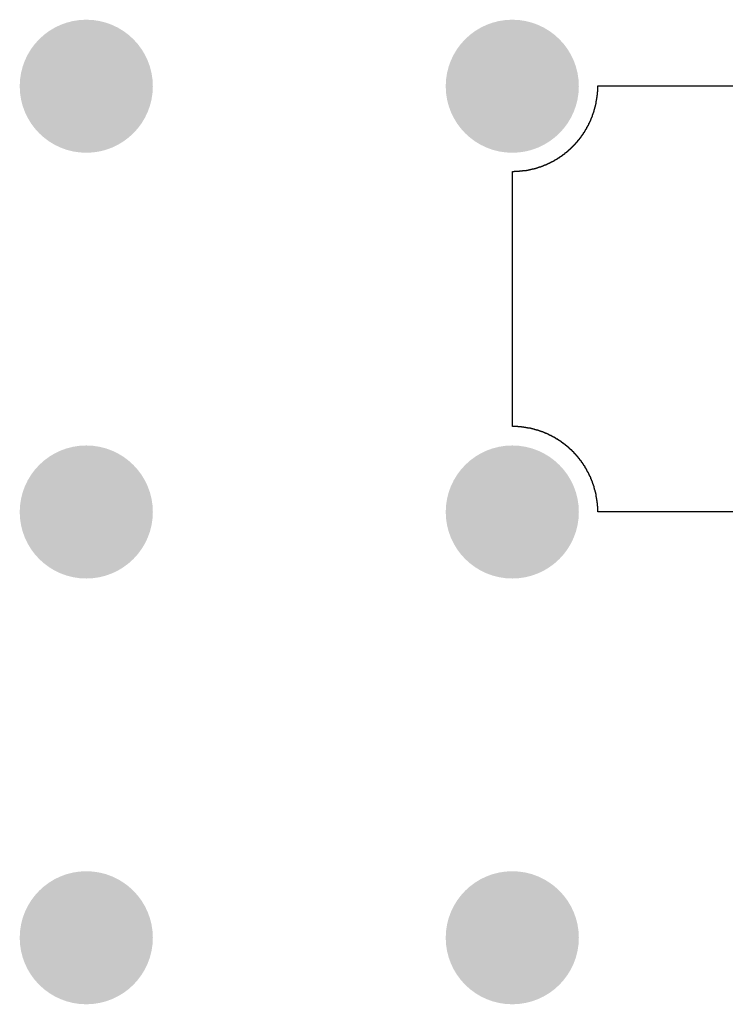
# Model space of a CAD drawing. Header units: inches. Extents: x 3 to 137, y 3 to 137.
# Tile 1 of 22: x 3 to 30, y 3 to 41. Entities that reach past the tile are written whole.
import ezdxf

# ---------------------------------------------------------------- set-up
doc = ezdxf.new("R2010")
doc.units = ezdxf.units.IN
doc.layers.add('Bottom Solder', color=6, linetype='Continuous')
doc.layers.add('Pad Holes', color=156, linetype='Continuous')

msp = doc.modelspace()

# ---------------------------------------------------------------- hatches: boundary and pattern name
at = {"layer": 'Bottom Solder'}
h = msp.add_hatch(color=6, dxfattribs=at)
edge = h.paths.add_edge_path()
edge.add_arc((6, 38), 2.5, 0, 360)
h = msp.add_hatch(color=6, dxfattribs=at)
edge = h.paths.add_edge_path()
edge.add_arc((22, 38), 2.5, 0, 360)
h = msp.add_hatch(color=6, dxfattribs=at)
edge = h.paths.add_edge_path()
edge.add_arc((6, 22), 2.5, 0, 360)
h = msp.add_hatch(color=6, dxfattribs=at)
edge = h.paths.add_edge_path()
edge.add_arc((22, 22), 2.5, 0, 360)
h = msp.add_hatch(color=6, dxfattribs=at)
edge = h.paths.add_edge_path()
edge.add_arc((6, 6), 2.5, 0, 360)
h = msp.add_hatch(color=6, dxfattribs=at)
edge = h.paths.add_edge_path()
edge.add_arc((22, 6), 2.5, 0, 360)
at = {"layer": 'Pad Holes'}
h = msp.add_hatch(color=7, dxfattribs=at)
edge = h.paths.add_edge_path()
edge.add_arc((6, 38), 1.75, 0, 360)
h = msp.add_hatch(color=7, dxfattribs=at)
edge = h.paths.add_edge_path()
edge.add_arc((22, 38), 1.75, 0, 360)
h = msp.add_hatch(color=7, dxfattribs=at)
edge = h.paths.add_edge_path()
edge.add_arc((6, 22), 1.75, 0, 360)
h = msp.add_hatch(color=7, dxfattribs=at)
edge = h.paths.add_edge_path()
edge.add_arc((22, 22), 1.75, 0, 360)
h = msp.add_hatch(color=7, dxfattribs=at)
edge = h.paths.add_edge_path()
edge.add_arc((6, 6), 1.75, 0, 360)
h = msp.add_hatch(color=7, dxfattribs=at)
edge = h.paths.add_edge_path()
edge.add_arc((22, 6), 1.75, 0, 360)

# ---------------------------------------------------------------- linework, layer by layer
at = {"layer": 'Bottom Solder'}
for p, q in [((25.198, 37.664), (25.198, 37.791)), ((25.198, 37.791), (25.208, 37.791)), ((25.208, 37.791), (25.208, 38.013)), ((25.208, 38.013), (34.796, 38.013)), ((25.145, 37.336), (25.145, 37.378)), ((25.145, 37.378), (25.155, 37.378)), ((25.155, 37.378), (25.155, 37.442)), ((25.155, 37.442), (25.166, 37.442)), ((25.166, 37.442), (25.166, 37.505)), ((25.166, 37.505), (25.177, 37.505)), ((25.177, 37.505), (25.177, 37.58)), ((25.177, 37.58), (25.187, 37.58)), ((25.187, 37.58), (25.187, 37.664)), ((25.187, 37.664), (25.198, 37.664)), ((25.05, 36.987), (25.05, 37.019)), ((25.05, 37.019), (25.06, 37.019)), ((25.06, 37.019), (25.06, 37.05)), ((25.06, 37.05), (25.071, 37.05)), ((25.071, 37.05), (25.071, 37.082)), ((25.071, 37.082), (25.081, 37.082)), ((25.081, 37.082), (25.081, 37.114)), ((25.081, 37.114), (25.092, 37.114)), ((25.092, 37.114), (25.092, 37.156)), ((25.092, 37.156), (25.102, 37.156)), ((25.102, 37.156), (25.102, 37.199)), ((25.102, 37.199), (25.113, 37.199)), ((25.113, 37.199), (25.113, 37.241)), ((25.113, 37.241), (25.124, 37.241)), ((25.124, 37.241), (25.124, 37.283)), ((25.124, 37.283), (25.134, 37.283)), ((25.134, 37.283), (25.134, 37.336)), ((25.134, 37.336), (25.145, 37.336)), ((24.901, 36.617), (24.901, 36.638)), ((24.901, 36.638), (24.912, 36.638)), ((24.912, 36.638), (24.912, 36.659)), ((24.912, 36.659), (24.923, 36.659)), ((24.923, 36.659), (24.923, 36.691)), ((24.923, 36.691), (24.933, 36.691)), ((24.933, 36.691), (24.933, 36.712)), ((24.933, 36.712), (24.944, 36.712)), ((24.944, 36.712), (24.944, 36.733)), ((24.944, 36.733), (24.954, 36.733)), ((24.954, 36.733), (24.954, 36.754)), ((24.954, 36.754), (24.965, 36.754)), ((24.965, 36.754), (24.965, 36.786)), ((24.965, 36.786), (24.975, 36.786)), ((24.975, 36.786), (24.975, 36.807)), ((24.975, 36.807), (24.986, 36.807)), ((24.986, 36.807), (24.986, 36.839)), ((24.986, 36.839), (24.997, 36.839)), ((24.997, 36.839), (24.997, 36.86)), ((24.997, 36.86), (25.007, 36.86)), ((25.007, 36.86), (25.007, 36.892)), ((25.007, 36.892), (25.018, 36.892)), ((25.018, 36.892), (25.018, 36.923)), ((25.018, 36.923), (25.028, 36.923)), ((25.028, 36.923), (25.028, 36.955)), ((25.028, 36.955), (25.039, 36.955)), ((25.039, 36.955), (25.039, 36.987)), ((25.039, 36.987), (25.05, 36.987)), ((24.7, 36.257), (24.7, 36.278)), ((24.7, 36.278), (24.711, 36.278)), ((24.711, 36.278), (24.711, 36.288)), ((24.711, 36.288), (24.721, 36.288)), ((24.721, 36.288), (24.721, 36.31)), ((24.721, 36.31), (24.732, 36.31)), ((24.732, 36.31), (24.732, 36.331)), ((24.732, 36.331), (24.743, 36.331)), ((24.743, 36.331), (24.743, 36.341)), ((24.743, 36.341), (24.753, 36.341)), ((24.753, 36.341), (24.753, 36.363)), ((24.753, 36.363), (24.764, 36.363)), ((24.764, 36.363), (24.764, 36.384)), ((24.764, 36.384), (24.774, 36.384)), ((24.774, 36.384), (24.774, 36.394)), ((24.774, 36.394), (24.785, 36.394)), ((24.785, 36.394), (24.785, 36.415)), ((24.785, 36.415), (24.796, 36.415)), ((24.796, 36.415), (24.796, 36.437)), ((24.796, 36.437), (24.806, 36.437)), ((24.806, 36.437), (24.806, 36.458)), ((24.806, 36.458), (24.817, 36.458)), ((24.817, 36.458), (24.817, 36.468)), ((24.817, 36.468), (24.827, 36.468)), ((24.827, 36.468), (24.827, 36.49)), ((24.827, 36.49), (24.838, 36.49)), ((24.838, 36.49), (24.838, 36.511)), ((24.838, 36.511), (24.848, 36.511)), ((24.848, 36.511), (24.848, 36.532)), ((24.848, 36.532), (24.859, 36.532)), ((24.859, 36.532), (24.859, 36.553)), ((24.859, 36.553), (24.87, 36.553)), ((24.87, 36.553), (24.87, 36.574)), ((24.87, 36.574), (24.88, 36.574)), ((24.88, 36.574), (24.88, 36.595)), ((24.88, 36.595), (24.891, 36.595)), ((24.891, 36.595), (24.891, 36.617)), ((24.891, 36.617), (24.901, 36.617)), ((24.415, 35.886), (24.415, 35.897)), ((24.415, 35.897), (24.425, 35.897)), ((24.425, 35.897), (24.425, 35.907)), ((24.425, 35.907), (24.436, 35.907)), ((24.436, 35.907), (24.436, 35.918)), ((24.436, 35.918), (24.446, 35.918)), ((24.446, 35.918), (24.446, 35.929)), ((24.446, 35.929), (24.457, 35.929)), ((24.457, 35.929), (24.457, 35.95)), ((24.457, 35.95), (24.467, 35.95)), ((24.467, 35.95), (24.467, 35.96)), ((24.467, 35.96), (24.478, 35.96)), ((24.478, 35.96), (24.478, 35.971)), ((24.478, 35.971), (24.489, 35.971)), ((24.489, 35.971), (24.489, 35.982)), ((24.489, 35.982), (24.499, 35.982)), ((24.499, 35.982), (24.499, 35.992)), ((24.499, 35.992), (24.51, 35.992)), ((24.51, 35.992), (24.51, 36.013)), ((24.51, 36.013), (24.52, 36.013)), ((24.52, 36.013), (24.52, 36.024)), ((24.52, 36.024), (24.531, 36.024)), ((24.531, 36.024), (24.531, 36.034)), ((24.531, 36.034), (24.542, 36.034)), ((24.542, 36.034), (24.542, 36.045)), ((24.542, 36.045), (24.552, 36.045)), ((24.552, 36.045), (24.552, 36.066)), ((24.552, 36.066), (24.563, 36.066)), ((24.563, 36.066), (24.563, 36.077)), ((24.563, 36.077), (24.573, 36.077)), ((24.573, 36.077), (24.573, 36.087)), ((24.573, 36.087), (24.584, 36.087)), ((24.584, 36.087), (24.584, 36.109)), ((24.584, 36.109), (24.594, 36.109)), ((24.594, 36.109), (24.594, 36.119)), ((24.594, 36.119), (24.605, 36.119)), ((24.605, 36.119), (24.605, 36.14)), ((24.605, 36.14), (24.616, 36.14)), ((24.616, 36.14), (24.616, 36.151)), ((24.616, 36.151), (24.626, 36.151)), ((24.626, 36.151), (24.626, 36.161)), ((24.626, 36.161), (24.637, 36.161)), ((24.637, 36.161), (24.637, 36.183)), ((24.637, 36.183), (24.647, 36.183)), ((24.647, 36.183), (24.647, 36.193)), ((24.647, 36.193), (24.658, 36.193)), ((24.658, 36.193), (24.658, 36.214)), ((24.658, 36.214), (24.669, 36.214)), ((24.669, 36.214), (24.669, 36.225)), ((24.669, 36.225), (24.679, 36.225)), ((24.679, 36.225), (24.679, 36.246)), ((24.679, 36.246), (24.69, 36.246)), ((24.69, 36.246), (24.69, 36.257)), ((24.69, 36.257), (24.7, 36.257)), ((24.034, 35.516), (24.034, 35.526)), ((24.034, 35.526), (24.044, 35.526)), ((24.044, 35.526), (24.044, 35.537)), ((24.044, 35.537), (24.055, 35.537)), ((24.055, 35.537), (24.055, 35.548)), ((24.055, 35.548), (24.076, 35.548)), ((24.076, 35.548), (24.076, 35.558)), ((24.076, 35.558), (24.086, 35.558)), ((24.086, 35.558), (24.086, 35.569)), ((24.086, 35.569), (24.097, 35.569)), ((24.097, 35.569), (24.097, 35.579)), ((24.097, 35.579), (24.108, 35.579)), ((24.108, 35.579), (24.108, 35.59)), ((24.108, 35.59), (24.118, 35.59)), ((24.118, 35.59), (24.118, 35.601)), ((24.118, 35.601), (24.129, 35.601)), ((24.129, 35.601), (24.129, 35.611)), ((24.129, 35.611), (24.139, 35.611)), ((24.139, 35.611), (24.139, 35.622)), ((24.139, 35.622), (24.161, 35.622)), ((24.161, 35.622), (24.161, 35.632)), ((24.161, 35.632), (24.171, 35.632)), ((24.171, 35.632), (24.171, 35.643)), ((24.171, 35.643), (24.182, 35.643)), ((24.182, 35.643), (24.182, 35.653)), ((24.182, 35.653), (24.192, 35.653)), ((24.192, 35.653), (24.192, 35.664)), ((24.192, 35.664), (24.203, 35.664)), ((24.203, 35.664), (24.203, 35.675)), ((24.203, 35.675), (24.213, 35.675)), ((24.213, 35.675), (24.213, 35.685)), ((24.213, 35.685), (24.224, 35.685)), ((24.224, 35.685), (24.224, 35.696)), ((24.224, 35.696), (24.235, 35.696)), ((24.235, 35.696), (24.235, 35.706)), ((24.235, 35.706), (24.245, 35.706)), ((24.245, 35.706), (24.245, 35.717)), ((24.245, 35.717), (24.256, 35.717)), ((24.256, 35.717), (24.256, 35.728)), ((24.256, 35.728), (24.266, 35.728)), ((24.266, 35.728), (24.266, 35.738)), ((24.266, 35.738), (24.277, 35.738)), ((24.277, 35.738), (24.277, 35.749)), ((24.277, 35.749), (24.288, 35.749)), ((24.288, 35.749), (24.288, 35.759)), ((24.288, 35.759), (24.298, 35.759)), ((24.298, 35.759), (24.298, 35.77)), ((24.298, 35.77), (24.309, 35.77)), ((24.309, 35.77), (24.309, 35.78)), ((24.309, 35.78), (24.319, 35.78)), ((24.319, 35.78), (24.319, 35.791)), ((24.319, 35.791), (24.33, 35.791)), ((24.33, 35.791), (24.33, 35.802)), ((24.33, 35.802), (24.34, 35.802)), ((24.34, 35.802), (24.34, 35.812)), ((24.34, 35.812), (24.351, 35.812)), ((24.351, 35.812), (24.351, 35.823)), ((24.351, 35.823), (24.362, 35.823)), ((24.362, 35.823), (24.362, 35.833)), ((24.362, 35.833), (24.372, 35.833)), ((24.372, 35.833), (24.372, 35.844)), ((24.372, 35.844), (24.383, 35.844)), ((24.383, 35.844), (24.383, 35.855)), ((24.383, 35.855), (24.393, 35.855)), ((24.393, 35.855), (24.393, 35.876)), ((24.393, 35.876), (24.404, 35.876)), ((24.404, 35.876), (24.404, 35.886)), ((24.404, 35.886), (24.415, 35.886)), ((23.462, 35.146), (23.462, 35.156)), ((23.462, 35.156), (23.483, 35.156)), ((23.483, 35.156), (23.483, 35.167)), ((23.483, 35.167), (23.504, 35.167)), ((23.504, 35.167), (23.504, 35.177)), ((23.504, 35.177), (23.526, 35.177)), ((23.526, 35.177), (23.526, 35.188)), ((23.526, 35.188), (23.547, 35.188)), ((23.547, 35.188), (23.547, 35.198)), ((23.547, 35.198), (23.568, 35.198)), ((23.568, 35.198), (23.568, 35.209)), ((23.568, 35.209), (23.589, 35.209)), ((23.589, 35.209), (23.589, 35.22)), ((23.589, 35.22), (23.6, 35.22)), ((23.6, 35.22), (23.6, 35.23)), ((23.6, 35.23), (23.621, 35.23)), ((23.621, 35.23), (23.621, 35.241)), ((23.621, 35.241), (23.642, 35.241)), ((23.642, 35.241), (23.642, 35.251)), ((23.642, 35.251), (23.653, 35.251)), ((23.653, 35.251), (23.653, 35.262)), ((23.653, 35.262), (23.674, 35.262)), ((23.674, 35.262), (23.674, 35.273)), ((23.674, 35.273), (23.695, 35.273)), ((23.695, 35.273), (23.695, 35.283)), ((23.695, 35.283), (23.705, 35.283)), ((23.705, 35.283), (23.705, 35.294)), ((23.705, 35.294), (23.727, 35.294)), ((23.727, 35.294), (23.727, 35.304)), ((23.727, 35.304), (23.737, 35.304)), ((23.737, 35.304), (23.737, 35.315)), ((23.737, 35.315), (23.758, 35.315)), ((23.758, 35.315), (23.758, 35.325)), ((23.758, 35.325), (23.769, 35.325)), ((23.769, 35.325), (23.769, 35.336)), ((23.769, 35.336), (23.79, 35.336)), ((23.79, 35.336), (23.79, 35.347)), ((23.79, 35.347), (23.801, 35.347)), ((23.801, 35.347), (23.801, 35.357)), ((23.801, 35.357), (23.822, 35.357)), ((23.822, 35.357), (23.822, 35.368)), ((23.822, 35.368), (23.832, 35.368)), ((23.832, 35.368), (23.832, 35.378)), ((23.832, 35.378), (23.854, 35.378)), ((23.854, 35.378), (23.854, 35.389)), ((23.854, 35.389), (23.864, 35.389)), ((23.864, 35.389), (23.864, 35.4)), ((23.864, 35.4), (23.885, 35.4)), ((23.885, 35.4), (23.885, 35.41)), ((23.885, 35.41), (23.896, 35.41)), ((23.896, 35.41), (23.896, 35.421)), ((23.896, 35.421), (23.907, 35.421)), ((23.907, 35.421), (23.907, 35.431)), ((23.907, 35.431), (23.928, 35.431)), ((23.928, 35.431), (23.928, 35.442)), ((23.928, 35.442), (23.938, 35.442)), ((23.938, 35.442), (23.938, 35.452)), ((23.938, 35.452), (23.949, 35.452)), ((23.949, 35.452), (23.949, 35.463)), ((23.949, 35.463), (23.97, 35.463)), ((23.97, 35.463), (23.97, 35.474)), ((23.97, 35.474), (23.981, 35.474)), ((23.981, 35.474), (23.981, 35.484)), ((23.981, 35.484), (23.991, 35.484)), ((23.991, 35.484), (23.991, 35.495)), ((23.991, 35.495), (24.002, 35.495)), ((24.002, 35.495), (24.002, 35.505)), ((24.002, 35.505), (24.023, 35.505)), ((24.023, 35.505), (24.023, 35.516)), ((24.023, 35.516), (24.034, 35.516)), ((22.002, 25.208), (22.002, 34.796)), ((22.002, 34.796), (22.065, 34.796)), ((22.065, 34.796), (22.065, 34.807)), ((22.065, 34.807), (22.277, 34.807)), ((22.277, 34.807), (22.277, 34.817)), ((22.277, 34.817), (22.383, 34.817)), ((22.383, 34.817), (22.383, 34.828)), ((22.383, 34.828), (22.467, 34.828)), ((22.467, 34.828), (22.467, 34.839)), ((22.467, 34.839), (22.531, 34.839)), ((22.531, 34.839), (22.531, 34.849)), ((22.531, 34.849), (22.594, 34.849)), ((22.594, 34.849), (22.594, 34.86)), ((22.594, 34.86), (22.647, 34.86)), ((22.647, 34.86), (22.647, 34.87)), ((22.647, 34.87), (22.7, 34.87)), ((22.7, 34.87), (22.7, 34.881)), ((22.7, 34.881), (22.742, 34.881)), ((22.742, 34.881), (22.742, 34.892)), ((22.742, 34.892), (22.795, 34.892)), ((22.795, 34.892), (22.795, 34.902)), ((22.795, 34.902), (22.827, 34.902)), ((22.827, 34.902), (22.827, 34.913)), ((22.827, 34.913), (22.869, 34.913)), ((22.869, 34.913), (22.869, 34.923)), ((22.869, 34.923), (22.912, 34.923)), ((22.912, 34.923), (22.912, 34.934)), ((22.912, 34.934), (22.944, 34.934)), ((22.944, 34.934), (22.944, 34.944)), ((22.944, 34.944), (22.975, 34.944)), ((22.975, 34.944), (22.975, 34.955)), ((22.975, 34.955), (23.007, 34.955)), ((23.007, 34.955), (23.007, 34.966)), ((23.007, 34.966), (23.039, 34.966)), ((23.039, 34.966), (23.039, 34.976)), ((23.039, 34.976), (23.071, 34.976)), ((23.071, 34.976), (23.071, 34.987)), ((23.071, 34.987), (23.102, 34.987)), ((23.102, 34.987), (23.102, 34.997)), ((23.102, 34.997), (23.134, 34.997)), ((23.134, 34.997), (23.134, 35.008)), ((23.134, 35.008), (23.155, 35.008)), ((23.155, 35.008), (23.155, 35.019)), ((23.155, 35.019), (23.187, 35.019)), ((23.187, 35.019), (23.187, 35.029)), ((23.187, 35.029), (23.208, 35.029)), ((23.208, 35.029), (23.208, 35.04)), ((23.208, 35.04), (23.24, 35.04)), ((23.24, 35.04), (23.24, 35.05)), ((23.24, 35.05), (23.261, 35.05)), ((23.261, 35.05), (23.261, 35.061)), ((23.261, 35.061), (23.293, 35.061)), ((23.293, 35.061), (23.293, 35.071)), ((23.293, 35.071), (23.314, 35.071)), ((23.314, 35.071), (23.314, 35.082)), ((23.314, 35.082), (23.335, 35.082)), ((23.335, 35.082), (23.335, 35.093)), ((23.335, 35.093), (23.356, 35.093)), ((23.356, 35.093), (23.356, 35.103)), ((23.356, 35.103), (23.377, 35.103)), ((23.377, 35.103), (23.377, 35.114)), ((23.377, 35.114), (23.399, 35.114)), ((23.399, 35.114), (23.399, 35.124)), ((23.399, 35.124), (23.42, 35.124)), ((23.42, 35.124), (23.42, 35.135)), ((23.42, 35.135), (23.441, 35.135)), ((23.441, 35.135), (23.441, 35.146)), ((23.441, 35.146), (23.462, 35.146)), ((22.213, 25.208), (22.002, 25.208)), ((22.213, 25.198), (22.213, 25.208)), ((22.34, 25.198), (22.213, 25.198)), ((22.34, 25.187), (22.34, 25.198)), ((22.436, 25.187), (22.34, 25.187)), ((22.436, 25.177), (22.436, 25.187)), ((22.51, 25.177), (22.436, 25.177)), ((22.51, 25.166), (22.51, 25.177)), ((22.573, 25.166), (22.51, 25.166)), ((22.573, 25.155), (22.573, 25.166)), ((22.626, 25.155), (22.573, 25.155)), ((22.626, 25.145), (22.626, 25.155)), ((22.679, 25.145), (22.626, 25.145)), ((22.679, 25.134), (22.679, 25.145)), ((22.721, 25.134), (22.679, 25.134)), ((22.721, 25.124), (22.721, 25.134)), ((22.774, 25.124), (22.721, 25.124)), ((22.774, 25.113), (22.774, 25.124)), ((22.817, 25.113), (22.774, 25.113)), ((22.817, 25.102), (22.817, 25.113)), ((22.848, 25.102), (22.817, 25.102)), ((22.848, 25.092), (22.848, 25.102)), ((22.891, 25.092), (22.848, 25.092)), ((22.891, 25.081), (22.891, 25.092)), ((22.922, 25.081), (22.891, 25.081)), ((22.922, 25.071), (22.922, 25.081)), ((22.965, 25.071), (22.922, 25.071)), ((22.965, 25.06), (22.965, 25.071)), ((22.996, 25.06), (22.965, 25.06)), ((22.996, 25.05), (22.996, 25.06)), ((23.028, 25.05), (22.996, 25.05)), ((23.028, 25.039), (23.028, 25.05)), ((23.06, 25.039), (23.028, 25.039)), ((23.06, 25.028), (23.06, 25.039)), ((23.092, 25.028), (23.06, 25.028)), ((23.092, 25.018), (23.092, 25.028)), ((23.113, 25.018), (23.092, 25.018)), ((23.113, 25.007), (23.113, 25.018)), ((23.145, 25.007), (23.113, 25.007)), ((23.145, 24.997), (23.145, 25.007)), ((23.176, 24.997), (23.145, 24.997)), ((23.176, 24.986), (23.176, 24.997)), ((23.198, 24.986), (23.176, 24.986)), ((23.198, 24.975), (23.198, 24.986)), ((23.229, 24.975), (23.198, 24.975)), ((23.229, 24.965), (23.229, 24.975)), ((23.25, 24.965), (23.229, 24.965)), ((23.25, 24.954), (23.25, 24.965)), ((23.272, 24.954), (23.25, 24.954)), ((23.272, 24.944), (23.272, 24.954)), ((23.303, 24.944), (23.272, 24.944)), ((23.303, 24.933), (23.303, 24.944)), ((23.325, 24.933), (23.303, 24.933)), ((23.325, 24.923), (23.325, 24.933)), ((23.346, 24.923), (23.325, 24.923)), ((23.346, 24.912), (23.346, 24.923)), ((23.367, 24.912), (23.346, 24.912)), ((23.367, 24.901), (23.367, 24.912)), ((23.388, 24.901), (23.367, 24.901)), ((23.388, 24.891), (23.388, 24.901)), ((23.409, 24.891), (23.388, 24.891)), ((23.409, 24.88), (23.409, 24.891)), ((23.441, 24.88), (23.409, 24.88)), ((23.441, 24.87), (23.441, 24.88)), ((23.462, 24.87), (23.441, 24.87)), ((23.462, 24.859), (23.462, 24.87)), ((23.473, 24.859), (23.462, 24.859)), ((23.473, 24.848), (23.473, 24.859)), ((23.494, 24.848), (23.473, 24.848)), ((23.494, 24.838), (23.494, 24.848)), ((23.515, 24.838), (23.494, 24.838)), ((23.515, 24.827), (23.515, 24.838)), ((23.536, 24.827), (23.515, 24.827)), ((23.536, 24.817), (23.536, 24.827)), ((23.557, 24.817), (23.536, 24.817)), ((23.557, 24.806), (23.557, 24.817)), ((23.579, 24.806), (23.557, 24.806)), ((23.579, 24.796), (23.579, 24.806)), ((23.6, 24.796), (23.579, 24.796)), ((23.6, 24.785), (23.6, 24.796)), ((23.61, 24.785), (23.6, 24.785)), ((23.61, 24.774), (23.61, 24.785)), ((23.631, 24.774), (23.61, 24.774)), ((23.631, 24.764), (23.631, 24.774)), ((23.653, 24.764), (23.631, 24.764)), ((23.653, 24.753), (23.653, 24.764)), ((23.663, 24.753), (23.653, 24.753)), ((23.663, 24.743), (23.663, 24.753)), ((23.684, 24.743), (23.663, 24.743)), ((23.684, 24.732), (23.684, 24.743)), ((23.705, 24.732), (23.684, 24.732)), ((23.705, 24.721), (23.705, 24.732)), ((23.716, 24.721), (23.705, 24.721)), ((23.716, 24.711), (23.716, 24.721)), ((23.737, 24.711), (23.716, 24.711)), ((23.737, 24.7), (23.737, 24.711)), ((23.748, 24.7), (23.737, 24.7)), ((23.748, 24.69), (23.748, 24.7)), ((23.769, 24.69), (23.748, 24.69)), ((23.769, 24.679), (23.769, 24.69)), ((23.78, 24.679), (23.769, 24.679)), ((23.78, 24.669), (23.78, 24.679)), ((23.801, 24.669), (23.78, 24.669)), ((23.801, 24.658), (23.801, 24.669)), ((23.811, 24.658), (23.801, 24.658)), ((23.811, 24.647), (23.811, 24.658)), ((23.832, 24.647), (23.811, 24.647)), ((23.832, 24.637), (23.832, 24.647)), ((23.843, 24.637), (23.832, 24.637)), ((23.843, 24.626), (23.843, 24.637)), ((23.864, 24.626), (23.843, 24.626)), ((23.864, 24.616), (23.864, 24.626)), ((23.875, 24.616), (23.864, 24.616)), ((23.875, 24.605), (23.875, 24.616)), ((23.885, 24.605), (23.875, 24.605)), ((23.885, 24.594), (23.885, 24.605)), ((23.907, 24.594), (23.885, 24.594)), ((23.907, 24.584), (23.907, 24.594)), ((23.917, 24.584), (23.907, 24.584)), ((23.917, 24.573), (23.917, 24.584)), ((23.928, 24.573), (23.917, 24.573)), ((23.928, 24.563), (23.928, 24.573)), ((23.949, 24.563), (23.928, 24.563)), ((23.949, 24.552), (23.949, 24.563)), ((23.959, 24.552), (23.949, 24.552)), ((23.959, 24.542), (23.959, 24.552)), ((23.97, 24.542), (23.959, 24.542)), ((23.97, 24.531), (23.97, 24.542)), ((23.991, 24.531), (23.97, 24.531)), ((23.991, 24.52), (23.991, 24.531)), ((24.002, 24.52), (23.991, 24.52)), ((24.002, 24.51), (24.002, 24.52)), ((24.012, 24.51), (24.002, 24.51)), ((24.012, 24.499), (24.012, 24.51)), ((24.023, 24.499), (24.012, 24.499)), ((24.023, 24.489), (24.023, 24.499)), ((24.044, 24.489), (24.023, 24.489)), ((24.044, 24.478), (24.044, 24.489)), ((24.055, 24.478), (24.044, 24.478)), ((24.055, 24.467), (24.055, 24.478)), ((24.065, 24.467), (24.055, 24.467)), ((24.065, 24.457), (24.065, 24.467)), ((24.076, 24.457), (24.065, 24.457)), ((24.076, 24.446), (24.076, 24.457)), ((24.086, 24.446), (24.076, 24.446)), ((24.086, 24.436), (24.086, 24.446)), ((24.108, 24.436), (24.086, 24.436)), ((24.108, 24.425), (24.108, 24.436)), ((24.118, 24.425), (24.108, 24.425)), ((24.118, 24.415), (24.118, 24.425)), ((24.129, 24.415), (24.118, 24.415)), ((24.129, 24.404), (24.129, 24.415)), ((24.139, 24.404), (24.129, 24.404)), ((24.139, 24.393), (24.139, 24.404)), ((24.15, 24.393), (24.139, 24.393)), ((24.15, 24.383), (24.15, 24.393)), ((24.161, 24.383), (24.15, 24.383)), ((24.161, 24.372), (24.161, 24.383)), ((24.171, 24.372), (24.161, 24.372)), ((24.171, 24.362), (24.171, 24.372)), ((24.182, 24.362), (24.171, 24.362)), ((24.182, 24.351), (24.182, 24.362)), ((24.192, 24.351), (24.182, 24.351)), ((24.192, 24.34), (24.192, 24.351)), ((24.203, 24.34), (24.192, 24.34)), ((24.203, 24.33), (24.203, 24.34)), ((24.224, 24.33), (24.203, 24.33)), ((24.224, 24.319), (24.224, 24.33)), ((24.235, 24.319), (24.224, 24.319)), ((24.235, 24.309), (24.235, 24.319)), ((24.245, 24.309), (24.235, 24.309)), ((24.245, 24.298), (24.245, 24.309)), ((24.256, 24.298), (24.245, 24.298)), ((24.256, 24.288), (24.256, 24.298)), ((24.266, 24.288), (24.256, 24.288)), ((24.266, 24.277), (24.266, 24.288)), ((24.277, 24.277), (24.266, 24.277)), ((24.277, 24.266), (24.277, 24.277)), ((24.288, 24.266), (24.277, 24.266)), ((24.288, 24.256), (24.288, 24.266)), ((24.298, 24.256), (24.288, 24.256)), ((24.298, 24.245), (24.298, 24.256)), ((24.309, 24.245), (24.298, 24.245)), ((24.309, 24.235), (24.309, 24.245)), ((24.319, 24.235), (24.309, 24.235)), ((24.319, 24.224), (24.319, 24.235)), ((24.33, 24.224), (24.319, 24.224)), ((24.33, 24.203), (24.33, 24.224)), ((24.34, 24.203), (24.33, 24.203)), ((24.34, 24.192), (24.34, 24.203)), ((24.351, 24.192), (24.34, 24.192)), ((24.351, 24.182), (24.351, 24.192)), ((24.362, 24.182), (24.351, 24.182)), ((24.362, 24.171), (24.362, 24.182)), ((24.372, 24.171), (24.362, 24.171)), ((24.372, 24.161), (24.372, 24.171)), ((24.383, 24.161), (24.372, 24.161)), ((24.383, 24.15), (24.383, 24.161)), ((24.393, 24.15), (24.383, 24.15)), ((24.393, 24.139), (24.393, 24.15)), ((24.404, 24.139), (24.393, 24.139)), ((24.404, 24.129), (24.404, 24.139)), ((24.415, 24.129), (24.404, 24.129)), ((24.415, 24.118), (24.415, 24.129)), ((24.425, 24.118), (24.415, 24.118)), ((24.425, 24.108), (24.425, 24.118)), ((24.436, 24.108), (24.425, 24.108)), ((24.436, 24.086), (24.436, 24.108)), ((24.446, 24.086), (24.436, 24.086)), ((24.446, 24.076), (24.446, 24.086)), ((24.457, 24.076), (24.446, 24.076)), ((24.457, 24.065), (24.457, 24.076)), ((24.467, 24.065), (24.457, 24.065)), ((24.467, 24.055), (24.467, 24.065)), ((24.478, 24.055), (24.467, 24.055)), ((24.478, 24.044), (24.478, 24.055)), ((24.489, 24.044), (24.478, 24.044)), ((24.489, 24.023), (24.489, 24.044)), ((24.499, 24.023), (24.489, 24.023)), ((24.499, 24.012), (24.499, 24.023)), ((24.51, 24.012), (24.499, 24.012)), ((24.51, 24.002), (24.51, 24.012)), ((24.52, 24.002), (24.51, 24.002)), ((24.52, 23.991), (24.52, 24.002)), ((24.531, 23.991), (24.52, 23.991)), ((24.531, 23.97), (24.531, 23.991)), ((24.542, 23.97), (24.531, 23.97)), ((24.542, 23.959), (24.542, 23.97)), ((24.552, 23.959), (24.542, 23.959)), ((24.552, 23.949), (24.552, 23.959)), ((24.563, 23.949), (24.552, 23.949)), ((24.563, 23.928), (24.563, 23.949)), ((24.573, 23.928), (24.563, 23.928)), ((24.573, 23.917), (24.573, 23.928)), ((24.584, 23.917), (24.573, 23.917)), ((24.584, 23.907), (24.584, 23.917)), ((24.594, 23.907), (24.584, 23.907)), ((24.594, 23.885), (24.594, 23.907)), ((24.605, 23.885), (24.594, 23.885)), ((24.605, 23.875), (24.605, 23.885)), ((24.616, 23.875), (24.605, 23.875)), ((24.616, 23.864), (24.616, 23.875)), ((24.626, 23.864), (24.616, 23.864)), ((24.626, 23.843), (24.626, 23.864)), ((24.637, 23.843), (24.626, 23.843)), ((24.637, 23.832), (24.637, 23.843)), ((24.647, 23.832), (24.637, 23.832)), ((24.647, 23.811), (24.647, 23.832)), ((24.658, 23.811), (24.647, 23.811)), ((24.658, 23.801), (24.658, 23.811)), ((24.669, 23.801), (24.658, 23.801)), ((24.669, 23.78), (24.669, 23.801)), ((24.679, 23.78), (24.669, 23.78)), ((24.679, 23.769), (24.679, 23.78)), ((24.69, 23.769), (24.679, 23.769)), ((24.69, 23.748), (24.69, 23.769)), ((24.7, 23.748), (24.69, 23.748)), ((24.7, 23.737), (24.7, 23.748)), ((24.711, 23.737), (24.7, 23.737)), ((24.711, 23.716), (24.711, 23.737)), ((24.721, 23.716), (24.711, 23.716)), ((24.721, 23.705), (24.721, 23.716)), ((24.732, 23.705), (24.721, 23.705)), ((24.732, 23.684), (24.732, 23.705)), ((24.743, 23.684), (24.732, 23.684)), ((24.743, 23.663), (24.743, 23.684)), ((24.753, 23.663), (24.743, 23.663)), ((24.753, 23.653), (24.753, 23.663)), ((24.764, 23.653), (24.753, 23.653)), ((24.764, 23.631), (24.764, 23.653)), ((24.774, 23.631), (24.764, 23.631)), ((24.774, 23.61), (24.774, 23.631)), ((24.785, 23.61), (24.774, 23.61)), ((24.785, 23.6), (24.785, 23.61)), ((24.796, 23.6), (24.785, 23.6)), ((24.796, 23.579), (24.796, 23.6)), ((24.806, 23.579), (24.796, 23.579)), ((24.806, 23.557), (24.806, 23.579)), ((24.817, 23.557), (24.806, 23.557)), ((24.817, 23.536), (24.817, 23.557)), ((24.827, 23.536), (24.817, 23.536)), ((24.827, 23.515), (24.827, 23.536)), ((24.838, 23.515), (24.827, 23.515)), ((24.838, 23.494), (24.838, 23.515)), ((24.848, 23.494), (24.838, 23.494)), ((24.848, 23.473), (24.848, 23.494)), ((24.859, 23.473), (24.848, 23.473)), ((24.859, 23.462), (24.859, 23.473)), ((24.87, 23.462), (24.859, 23.462)), ((24.87, 23.441), (24.87, 23.462)), ((24.88, 23.441), (24.87, 23.441)), ((24.88, 23.42), (24.88, 23.441)), ((24.891, 23.42), (24.88, 23.42)), ((24.891, 23.388), (24.891, 23.42)), ((24.901, 23.388), (24.891, 23.388)), ((24.901, 23.367), (24.901, 23.388)), ((24.912, 23.367), (24.901, 23.367)), ((24.912, 23.346), (24.912, 23.367)), ((24.923, 23.346), (24.912, 23.346)), ((24.923, 23.325), (24.923, 23.346)), ((24.933, 23.325), (24.923, 23.325)), ((24.933, 23.303), (24.933, 23.325)), ((24.944, 23.303), (24.933, 23.303)), ((24.944, 23.272), (24.944, 23.303)), ((24.954, 23.272), (24.944, 23.272)), ((24.954, 23.25), (24.954, 23.272)), ((24.965, 23.25), (24.954, 23.25)), ((24.965, 23.229), (24.965, 23.25)), ((24.975, 23.229), (24.965, 23.229)), ((24.975, 23.198), (24.975, 23.229)), ((24.986, 23.198), (24.975, 23.198)), ((24.986, 23.176), (24.986, 23.198)), ((24.997, 23.176), (24.986, 23.176)), ((24.997, 23.145), (24.997, 23.176)), ((25.007, 23.145), (24.997, 23.145)), ((25.007, 23.113), (25.007, 23.145)), ((25.018, 23.113), (25.007, 23.113)), ((25.018, 23.092), (25.018, 23.113)), ((25.028, 23.092), (25.018, 23.092)), ((25.028, 23.06), (25.028, 23.092)), ((25.039, 23.06), (25.028, 23.06)), ((25.039, 23.028), (25.039, 23.06)), ((25.05, 23.028), (25.039, 23.028)), ((25.05, 22.996), (25.05, 23.028)), ((25.06, 22.996), (25.05, 22.996)), ((25.06, 22.965), (25.06, 22.996)), ((25.071, 22.965), (25.06, 22.965)), ((25.071, 22.922), (25.071, 22.965)), ((25.081, 22.922), (25.071, 22.922)), ((25.081, 22.891), (25.081, 22.922)), ((25.092, 22.891), (25.081, 22.891)), ((25.092, 22.848), (25.092, 22.891)), ((25.102, 22.848), (25.092, 22.848)), ((25.102, 22.817), (25.102, 22.848)), ((25.113, 22.817), (25.102, 22.817)), ((25.113, 22.774), (25.113, 22.817)), ((25.124, 22.774), (25.113, 22.774)), ((25.124, 22.732), (25.124, 22.774)), ((25.134, 22.732), (25.124, 22.732)), ((25.134, 22.679), (25.134, 22.732)), ((25.145, 22.679), (25.134, 22.679)), ((25.145, 22.626), (25.145, 22.679)), ((25.155, 22.626), (25.145, 22.626)), ((25.155, 22.573), (25.155, 22.626)), ((25.166, 22.573), (25.155, 22.573)), ((25.166, 22.51), (25.166, 22.573)), ((25.177, 22.51), (25.166, 22.51)), ((25.177, 22.436), (25.177, 22.51)), ((25.187, 22.436), (25.177, 22.436)), ((25.187, 22.34), (25.187, 22.436)), ((25.198, 22.34), (25.187, 22.34)), ((25.198, 22.213), (25.198, 22.34)), ((25.208, 22.213), (25.198, 22.213)), ((25.208, 22.002), (25.208, 22.213)), ((34.796, 22.002), (25.208, 22.002))]:
    msp.add_line(p, q, dxfattribs=at)

doc.saveas('drawing.dxf')
